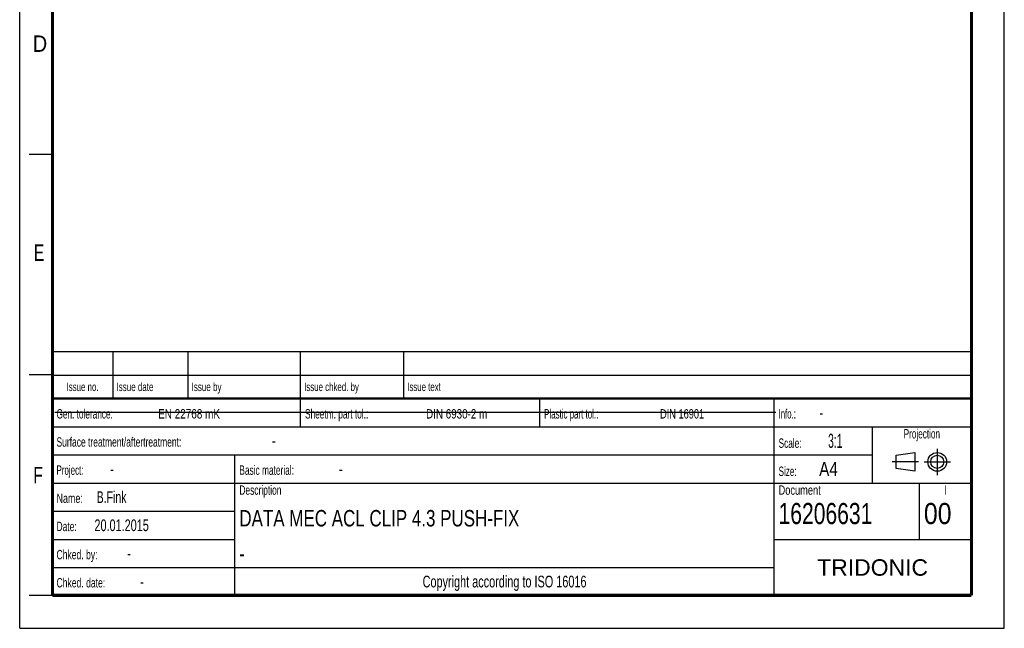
# Model space of a CAD drawing. Header units: millimetres. Extents: x 0 to 210, y 0 to 297.
# Tile 1 of 4: x 0 to 210, y 0 to 130. Entities that reach past the tile are written whole.
import ezdxf
from ezdxf.enums import TextEntityAlignment as Align

# ---------------------------------------------------------------- set-up
doc = ezdxf.new("R2010")
doc.units = ezdxf.units.MM
doc.header["$LTSCALE"] = 19.36
doc.linetypes.add('CENTER', pattern=[0.6, 0.375, -0.075, 0.075, -0.075])
doc.layers.get('0').update_dxf_attribs({"linetype": 'CONTINUOUS'})
doc.layers.add('DEFAULT_1', color=7, linetype='CENTER')
doc.layers.add('Z_NOTICE', color=7, linetype='CONTINUOUS')
doc.styles.add('TEXTSTYLE_2', font='txt', dxfattribs={"width": 0.75})
doc.styles.add('TEXTSTYLE_5', font='arial.ttf')

# ---------------------------------------------------------------- blocks, each defined once
blk = doc.blocks.new('SYMBOL_2_BL0', base_point=(192.31, 35.47))
at = {"color": 2, "linetype": 'CONTINUOUS'}
for p, q in [((186.91, 36.87), (190.91, 37.47)), ((186.91, 34.07), (186.91, 36.87)), ((190.91, 37.47), (190.91, 33.47)), ((190.91, 33.47), (186.91, 34.07))]:
    blk.add_line(p, q, dxfattribs=at)
for radius in [2, 1.4]:
    blk.add_circle((195.71, 35.47), radius, dxfattribs=at)
at = {"layer": 'DEFAULT_1', "color": 2, "linetype": 'CENTER'}
for p, q in [((195.71, 38.27), (195.71, 32.67)), ((191.71, 35.47), (186.11, 35.47)), ((192.91, 35.47), (198.5, 35.47))]:
    blk.add_line(p, q, dxfattribs=at)

msp = doc.modelspace()

# ---------------------------------------------------------------- linework, layer by layer
at = {"color": 2, "linetype": 'CONTINUOUS'}
for p, q in [((0, 0), (0, 297)), ((210, 0), (210, 297)), ((7, 101), (2, 101)), ((6.9136, 48.9602), (6.9136, 58.9602)), ((6.9136, 58.9602), (202.9136, 58.9602)), ((19.9136, 48.9602), (19.9136, 58.9602)), ((35.9136, 48.9602), (35.9136, 58.9602)), ((59.9136, 48.9602), (59.9136, 58.9602)), ((81.9136, 48.9602), (81.9136, 58.9602)), ((202.9136, 48.9602), (202.9136, 58.9602)), ((7, 54), (2, 54)), ((6.9136, 53.9602), (202.9136, 53.9602)), ((6.9135, 6.9601), (6.9135, 48.9601)), ((6.9135, 48.9601), (202.9135, 48.9601)), ((6.9136, 48.9602), (202.9136, 48.9602)), ((59.9135, 42.9601), (59.9135, 48.9601)), ((110.9135, 42.9601), (110.9135, 48.9601)), ((160.9135, 6.9601), (160.9135, 48.9601)), ((202.9135, 6.9601), (202.9135, 48.9601)), ((6.9135, 42.9601), (202.9135, 42.9601)), ((181.9135, 30.9601), (181.9135, 42.9601)), ((6.9135, 36.9601), (181.9135, 36.9601)), ((45.9135, 6.9601), (45.9135, 36.9601)), ((6.9135, 30.9601), (202.9135, 30.9601)), ((191.9135, 18.9601), (191.9135, 30.9601)), ((6.9135, 24.9601), (45.9135, 24.9601)), ((6.9135, 18.9601), (45.9135, 18.9601)), ((160.9135, 18.9601), (202.9135, 18.9601)), ((6.9135, 12.9601), (160.9135, 12.9601)), ((7, 7), (2, 7)), ((6.9135, 6.9601), (202.9135, 6.9601)), ((0, 0), (210, 0))]:
    msp.add_line(p, q, dxfattribs=at)
at = {"color": 7, "linetype": 'CONTINUOUS'}
msp.add_line((7.4681, 46.0424), (161.2681, 46.0424), dxfattribs=at)
for points, const_width in [([(7, 7), (7, 290)], 0.7), ([(203, 7), (203, 290)], 0.7), ([(7, 49), (203, 49)], 0.5), ([(7, 7), (203, 7)], 0.7)]:
    msp.add_lwpolyline(points, dxfattribs=dict(at, const_width=const_width))

# ---------------------------------------------------------------- block references
at = {"color": 2, "linetype": 'CONTINUOUS'}
msp.add_blockref('SYMBOL_2_BL0', (192.3051, 35.4697), dxfattribs=at)

# ---------------------------------------------------------------- texts
at = {"color": 5, "linetype": 'CONTINUOUS', "style": 'TEXTSTYLE_2'}
for s, width, p in [('D', 0.904762, (2.8073, 122.8572)), ('E', 0.714286, (3.0025, 78.3025)), ('F', 0.714286, (2.9222, 30.897))]:
    msp.add_text(s, height=3.5, dxfattribs=dict(at, width=width)).set_placement(p)
at = {"layer": 'Z_NOTICE', "color": 5, "linetype": 'CONTINUOUS', "style": 'TEXTSTYLE_2'}
for s, height, width, p in [('Issue date ', 1.8, 0.707792, (20.6636, 50.5602)), ('Issue by ', 1.8, 0.71164, (36.6636, 50.5602)), ('Issue chked. by', 1.8, 0.698413, (60.6636, 50.5602)), ('Issue text ', 1.8, 0.694805, (82.6636, 50.5602)), ('Gen. tolerance:', 2, 0.657143, (7.851, 44.7101)), ('EN 22768 mK', 2, 0.792208, (29.5296, 44.7101)), ('Sheetm. part tol.:', 2, 0.662698, (60.851, 44.7101)), ('DIN 6930-2 m', 2, 0.78373, (86.6725, 44.7101)), ('Plastic part tol.:', 2, 0.632275, (111.851, 44.7101)), ('DIN 16901', 2, 0.73545, (136.5772, 44.7101)), ('Info.: ', 2, 0.622449, (161.851, 44.7101)), ('-', 2.5, 0.714286, (170.5653, 44.7101)), ('Surface treatment/aftertreatment: ', 2, 0.67577, (7.851, 38.7101)), ('Scale:  ', 2, 0.660714, (161.851, 38.4601)), ('3:1', 3, 0.547619, (172.4225, 38.4601)), ('-', 2.5, 0.714286, (53.8034, 38.7101)), ('Project: ', 2, 0.634921, (7.851, 32.7101)), ('-', 2.5, 0.714286, (19.2796, 32.7101)), ('Basic material: ', 2, 0.66369, (46.851, 32.7101)), ('-', 2.5, 0.714286, (68.0891, 32.7101)), ('Size: ', 2, 0.646825, (161.851, 32.4601)), (' A4', 3, 0.809524, (169.613, 32.4601)), ('B.Fink', 2.5, 0.670635, (16.4225, 26.7101)), ('Description', 2, 0.670996, (46.851, 28.4601)), ('Document', 2, 0.738095, (161.851, 28.4601)), ('Name: ', 2, 0.714286, (7.851, 26.7101)), ('16206631', 4.5, 0.747024, (161.851, 22.2101)), ('00', 4.5, 0.880952, (192.851, 22.2101)), ('20.01.2015', 2.5, 0.692857, (15.9463, 20.7101)), ('Date: ', 2, 0.674603, (7.851, 20.7101)), ('Chked. by: ', 2, 0.683983, (7.851, 14.7101)), ('-', 2.5, 0.714286, (22.8987, 14.7101)), ('Chked. date: ', 2, 0.684982, (7.851, 8.7101)), ('-', 2.5, 0.714286, (25.6606, 8.7101))]:
    msp.add_text(s, height=height, dxfattribs=dict(at, width=width)).set_placement(p)
for s, height, width, p in [('Issue no.', 1.8, 0.698413, (13.4136, 50.5602)), ('Projection', 2, 0.652381, (192.4135, 40.4601)), ('I', 2, 0.642857, (197.4135, 28.4601)), ('Copyright according to ISO 16016', 2.5, 0.694196, (103.4135, 8.7101))]:
    msp.add_text(s, height=height, dxfattribs=dict(at, width=width)).set_placement(p, align=Align.CENTER)
at = {"layer": 'Z_NOTICE', "color": 7, "linetype": 'CONTINUOUS', "style": 'TEXTSTYLE_2'}
for s, width, p in [('DATA MEC ACL CLIP 4.3 PUSH-FIX', 0.773016, (46.851, 21.7101)), ('-', 0.714286, (46.851, 14.2101))]:
    msp.add_text(s, height=3.5, dxfattribs=dict(at, width=width)).set_placement(p)
at = {"layer": 'Z_NOTICE', "color": 5, "linetype": 'CONTINUOUS', "style": 'TEXTSTYLE_5'}
msp.add_text('TRIDONIC', height=3.5, dxfattribs=at).set_placement((181.9135, 11.2101), align=Align.CENTER)

doc.saveas('drawing.dxf')
